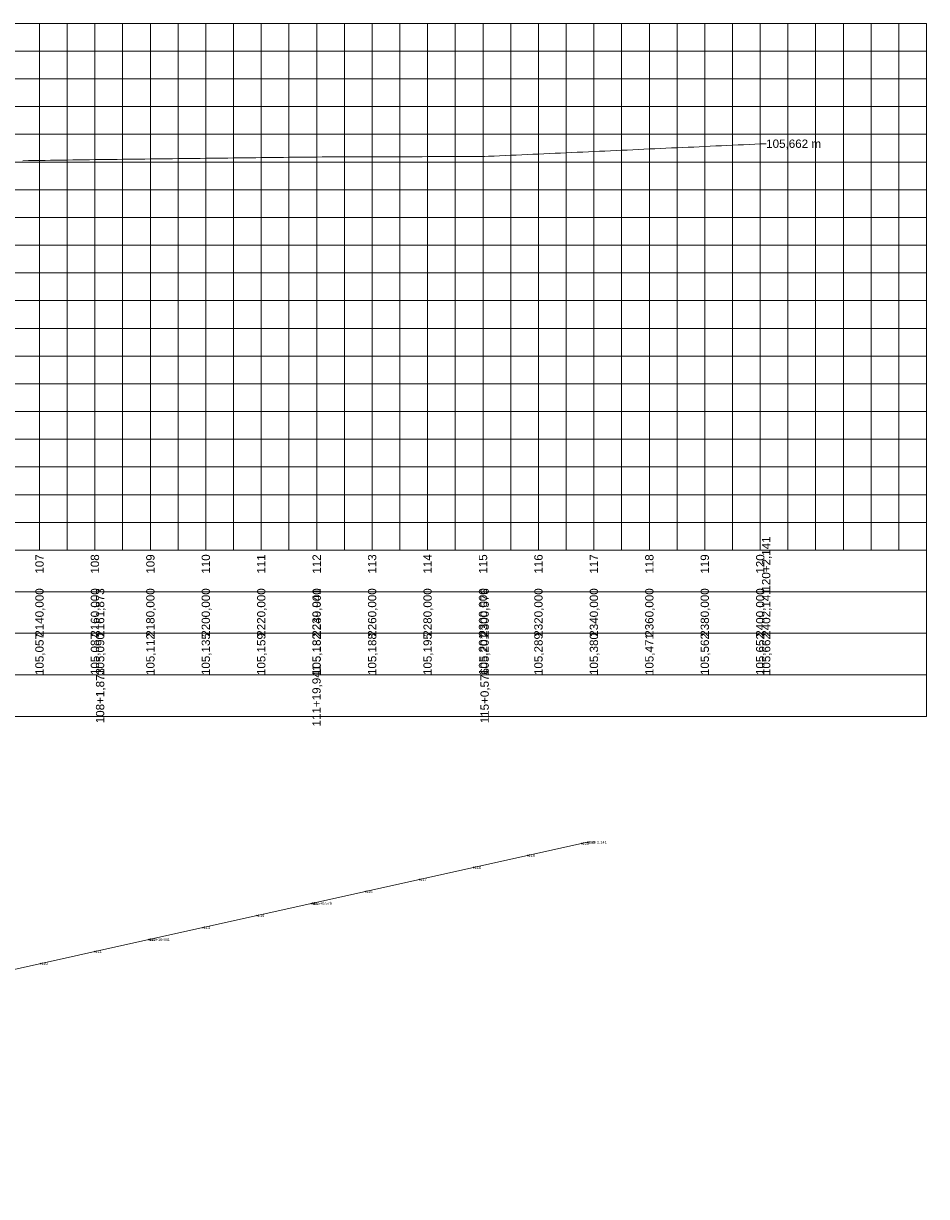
# Model space of a CAD drawing. Header units: inches. Extents: x 4687 to 7242, y 9981 to 10484.
# Tile 8 of 8: x 6916 to 7242, y 10053 to 10476. Entities that reach past the tile are written whole.
import ezdxf
from ezdxf.enums import TextEntityAlignment as Align

# ---------------------------------------------------------------- set-up
doc = ezdxf.new("R2010")
doc.units = ezdxf.units.IN
doc.header["$MEASUREMENT"] = 0
doc.header["$PDMODE"] = 34
doc.header["$PDSIZE"] = 0.2
doc.layers.get('0').update_dxf_attribs({"lineweight": 0})
doc.layers.add('EIXO', color=3, linetype='Continuous', lineweight=0)
doc.styles.add('$PF_GREIDE', font='arial.ttf')
doc.styles.get("Standard").update_dxf_attribs({"font": 'arial.ttf'})

# ---------------------------------------------------------------- blocks, each defined once
blk = doc.blocks.new('$VIAS_PERFLONG_PERFIL0')
at = {"color": 30}
for p, q in [((2190, 0), (2190, 190)), ((2210, 0), (2210, 190)), ((2220, 0), (2220, 190)), ((2230, 0), (2230, 190)), ((2240, 0), (2240, 190)), ((2260, 0), (2260, 190)), ((2270, 0), (2270, 190)), ((2280, 0), (2280, 190)), ((2290, 0), (2290, 190)), ((2310, 0), (2310, 190)), ((2320, 0), (2320, 190)), ((2330, 0), (2330, 190)), ((2340, 0), (2340, 190)), ((2360, 0), (2360, 190)), ((2370, 0), (2370, 190)), ((2380, 0), (2380, 190)), ((2390, 0), (2390, 190)), ((2410, 0), (2410, 190)), ((2420, 0), (2420, 190)), ((2430, 0), (2430, 190)), ((2440, 0), (2440, 190)), ((2460, 0), (2460, 190)), ((2470, 0), (2470, 190)), ((2480, 0), (2480, 190)), ((2490, 0), (2490, 190)), ((0, 180), (2510, 180)), ((0, 170), (2510, 170)), ((0, 160), (2510, 160)), ((0, 140), (2510, 140)), ((0, 130), (2510, 130)), ((0, 120), (2510, 120)), ((0, 110), (2510, 110)), ((0, 90), (2510, 90)), ((0, 80), (2510, 80)), ((0, 70), (2510, 70)), ((0, 60), (2510, 60)), ((0, 40), (2510, 40)), ((0, 30), (2510, 30)), ((0, 20), (2510, 20)), ((0, 10), (2510, 10))]:
    blk.add_line(p, q, dxfattribs=at)
at = {"color": 36}
for p, q in [((2200, 0), (2200, 190)), ((2250, 0), (2250, 190)), ((2300, 0), (2300, 190)), ((2350, 0), (2350, 190)), ((2400, 0), (2400, 190)), ((2450, 0), (2450, 190)), ((2500, 0), (2500, 190)), ((0, 150), (2510, 150)), ((0, 100), (2510, 100)), ((0, 50), (2510, 50))]:
    blk.add_line(p, q, dxfattribs=at)
at = {"color": 36, "linetype": 'Continuous'}
for points in [[(0, 0), (2510, 0), (2510, 190), (0, 190)], [(0, 0), (2510, 0), (2510, -15), (0, -15)], [(0, -15), (2510, -15), (2510, -30), (0, -30)], [(0, -30), (2510, -30), (2510, -45), (0, -45)], [(0, -45), (2510, -45), (2510, -60), (0, -60)]]:
    blk.add_lwpolyline(points, close=True, dxfattribs=at)
at = {"color": 5, "linetype": 'Continuous'}
blk.add_lwpolyline([(2184, 140.48), (2186, 140.51), (2188, 140.54), (2190, 140.57), (2192, 140.6), (2194, 140.63), (2196, 140.66), (2198, 140.69), (2200, 140.72), (2202, 140.75), (2204, 140.78), (2206, 140.81), (2208, 140.84), (2210, 140.87), (2211.87, 140.9), (2212, 140.9), (2214, 140.93), (2216, 140.95), (2218, 140.98), (2220, 141), (2222, 141.02), (2224, 141.05), (2226, 141.07), (2228, 141.09), (2230, 141.12), (2232, 141.14), (2234, 141.16), (2236, 141.19), (2238, 141.21), (2240, 141.24), (2242, 141.26), (2244, 141.28), (2246, 141.31), (2248, 141.33), (2250, 141.35), (2252, 141.38), (2254, 141.4), (2256, 141.42), (2258, 141.45), (2260, 141.47), (2262, 141.49), (2264, 141.52), (2266, 141.54), (2268, 141.57), (2270, 141.59), (2272, 141.61), (2274, 141.64), (2276, 141.66), (2278, 141.68), (2280, 141.71), (2282, 141.73), (2284, 141.75), (2286, 141.78), (2288, 141.8), (2289.94, 141.82), (2290, 141.82), (2292, 141.83), (2294, 141.84), (2296, 141.84), (2298, 141.85), (2300, 141.85), (2302, 141.86), (2304, 141.87), (2306, 141.87), (2308, 141.88), (2310, 141.88), (2312, 141.89), (2314, 141.9), (2316, 141.9), (2318, 141.91), (2320, 141.92), (2322, 141.92), (2324, 141.93), (2326, 141.93), (2328, 141.94), (2330, 141.95), (2332, 141.95), (2334, 141.96), (2336, 141.96), (2338, 141.97), (2340, 141.98), (2342, 141.98), (2344, 141.99), (2346, 141.99), (2348, 142), (2350, 142.01), (2350.58, 142.01), (2352, 142.07), (2354, 142.16), (2356, 142.25), (2358, 142.34), (2360, 142.44), (2362, 142.53), (2364, 142.62), (2366, 142.71), (2368, 142.8), (2370, 142.89), (2372, 142.98), (2374, 143.07), (2376, 143.16), (2378, 143.25), (2380, 143.34), (2382, 143.43), (2384, 143.53), (2386, 143.62), (2388, 143.71), (2390, 143.8), (2392, 143.89), (2394, 143.98), (2396, 144.07), (2398, 144.16), (2400, 144.25), (2402, 144.34), (2404, 144.43), (2406, 144.53), (2408, 144.62), (2410, 144.71), (2412, 144.8), (2414, 144.89), (2416, 144.98), (2418, 145.07), (2420, 145.16), (2422, 145.25), (2424, 145.34), (2426, 145.43), (2428, 145.52), (2430, 145.62), (2432, 145.71), (2434, 145.8), (2436, 145.89), (2438, 145.98), (2440, 146.07), (2442, 146.16), (2444, 146.25), (2446, 146.34), (2448, 146.43), (2450, 146.52), (2452, 146.62), (2452.14, 146.62)], dxfattribs=at)
at = {"color": 7, "linetype": 'Continuous', "style": '$PF_GREIDE'}
blk.add_text('105,662 m', height=3, dxfattribs=at).set_placement((2452.14, 146.62), align=Align.MIDDLE_LEFT)
for s, p in [('120+2,141', (2452.14, -5)), ('107', (2190, -5)), ('108', (2210, -5)), ('109', (2230, -5)), ('110', (2250, -5)), ('111', (2270, -5)), ('112', (2290, -5)), ('113', (2310, -5)), ('114', (2330, -5)), ('115', (2350, -5)), ('116', (2370, -5)), ('117', (2390, -5)), ('118', (2410, -5)), ('119', (2430, -5)), ('120', (2450, -5)), ('2140,000', (2190, -22.5)), ('2160,000', (2210, -22.5)), ('2161,873', (2211.87, -22.5)), ('2180,000', (2230, -22.5)), ('2200,000', (2250, -22.5)), ('2220,000', (2270, -22.5)), ('2239,941', (2289.94, -22.5)), ('2240,000', (2290, -22.5)), ('2260,000', (2310, -22.5)), ('2280,000', (2330, -22.5)), ('2300,000', (2350, -22.5)), ('2300,576', (2350.58, -22.5)), ('2320,000', (2370, -22.5)), ('2340,000', (2390, -22.5)), ('2360,000', (2410, -22.5)), ('2380,000', (2430, -22.5)), ('2400,000', (2450, -22.5)), ('2402,141', (2452.14, -22.5)), ('105,057', (2190, -37.5)), ('105,087', (2210, -37.5)), ('105,090', (2211.87, -37.5)), ('105,112', (2230, -37.5)), ('105,135', (2250, -37.5)), ('105,159', (2270, -37.5)), ('105,182', (2289.94, -37.5)), ('105,182', (2290, -37.5)), ('105,188', (2310, -37.5)), ('105,195', (2330, -37.5)), ('105,201', (2350, -37.5)), ('105,201', (2350.58, -37.5)), ('105,289', (2370, -37.5)), ('105,380', (2390, -37.5)), ('105,471', (2410, -37.5)), ('105,562', (2430, -37.5)), ('105,652', (2450, -37.5)), ('105,662', (2452.14, -37.5)), ('111+19,941', (2289.94, -52.5)), ('108+1,873', (2211.87, -52.5)), ('115+0,576', (2350.58, -52.5))]:
    blk.add_text(s, height=3, rotation=90, dxfattribs=at).set_placement(p, align=Align.MIDDLE_CENTER)

msp = doc.modelspace()

# ---------------------------------------------------------------- linework, layer by layer
at = {"layer": 'EIXO', "lineweight": 0}
msp.add_lwpolyline([(6542.95, 10052.75), (6621.48, 10070.16), (6678.49, 10082.81), (6756.09, 10100.01), (6771.03, 10103.33), (6775.67, 10104.36), (6778.48, 10104.98), (6827.99, 10115.96), (6884.69, 10128.53), (6960.91, 10145.44), (7020.11, 10158.56), (7119.26, 10180.55)], dxfattribs=at)
for p in [(7117.17, 10180.09), (7119.26, 10180.55), (7119.26, 10180.55), (7097.65, 10175.76), (7078.12, 10171.43), (7058.59, 10167.1), (7039.07, 10162.77), (7019.54, 10158.44), (7020.11, 10158.56), (7020.11, 10158.56), (7000.02, 10154.11), (6980.49, 10149.78), (6960.91, 10145.44), (6960.91, 10145.44), (6960.97, 10145.45), (6941.44, 10141.12), (6921.91, 10136.79)]:
    msp.add_point(p, dxfattribs=at)

# ---------------------------------------------------------------- block references
at = {"layer": 'EIXO'}
msp.add_blockref('$VIAS_PERFLONG_PERFIL0', (4731.51, 10285.94), dxfattribs=at)

# ---------------------------------------------------------------- texts
at = {"layer": 'EIXO', "lineweight": 0}
for s, p in [('120', (7117.41, 10180.09)), ('120+2,141', (7119.5, 10180.55)), ('P10', (7119.5, 10180.55)), ('119', (7097.89, 10175.76)), ('118', (7078.36, 10171.43)), ('117', (7058.83, 10167.1)), ('116', (7039.31, 10162.77)), ('115', (7019.78, 10158.44)), ('41', (7020.35, 10158.56)), ('115+0,576', (7020.35, 10158.56)), ('114', (7000.26, 10154.11)), ('113', (6980.73, 10149.78)), ('40', (6961.15, 10145.44)), ('111+19,941', (6961.15, 10145.44)), ('112', (6961.21, 10145.45)), ('111', (6941.68, 10141.12)), ('110', (6922.15, 10136.79))]:
    msp.add_text(s, height=1, dxfattribs=at).set_placement(p, align=Align.MIDDLE_LEFT)

doc.saveas('drawing.dxf')
